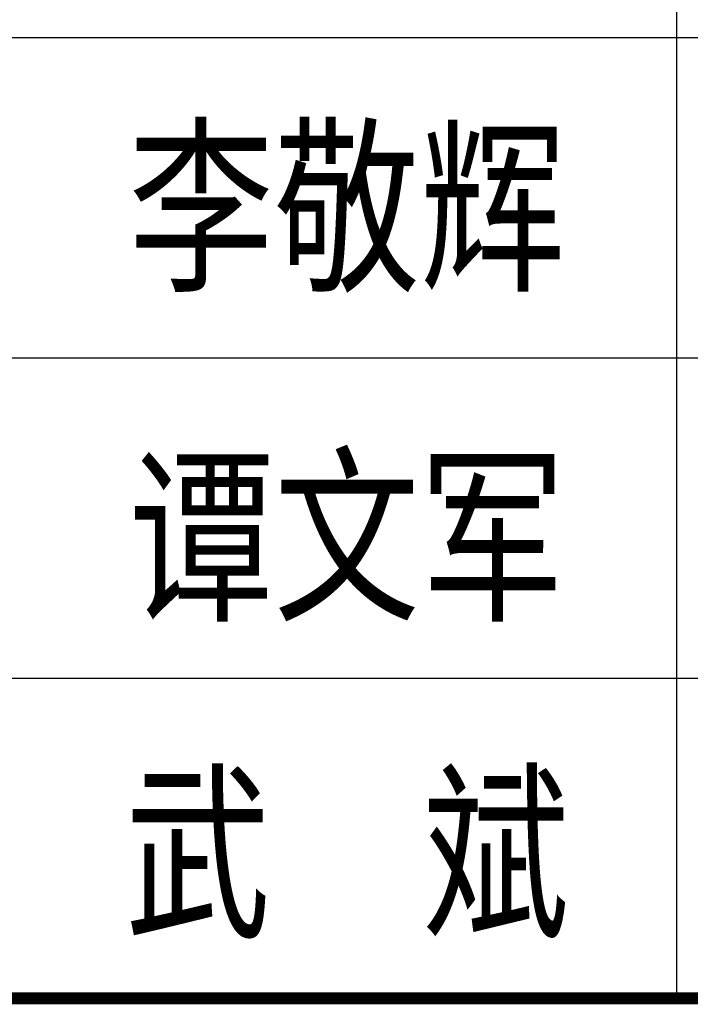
# Model space of a CAD drawing. Extents: x 427948 to 764348, y 274849 to 601549.
# Tile 111 of 212: x 675956 to 677631, y 463634 to 466094. Entities that reach past the tile are written whole.
import ezdxf
from ezdxf.enums import TextEntityAlignment as Align

# ---------------------------------------------------------------- set-up
doc = ezdxf.new("R2010")
doc.units = 0
doc.header["$LTSCALE"] = 1000
doc.header["$MEASUREMENT"] = 0
doc.layers.get('0').update_dxf_attribs({"linetype": 'CONTINUOUS'})
doc.layers.add('PUB_TITLE', color=4, linetype='CONTINUOUS')
doc.layers.add('TK', color=7, linetype='CONTINUOUS')
doc.styles.add('-宋体', font='txt', dxfattribs={"width": 0.8})
doc.styles.add('TKHZ1', font='txt', dxfattribs={"width": 0.8})

# ---------------------------------------------------------------- blocks, each defined once
blk = doc.blocks.new('24')
at = {"layer": 'PUB_TITLE'}
for p, q in [((-1112538.9, 154918.9), (-1112538.9, 159718.9)), ((-1116488.9, 157318.9), (-1110888.9, 157318.9)), ((-1116488.9, 156518.9), (-1110888.9, 156518.9)), ((-1116488.9, 155718.9), (-1110888.9, 155718.9)), ((-1116488.9, 154918.9), (-1110888.9, 154918.9)), ((-1116488.9, 154918.9), (-1110888.9, 154918.9))]:
    blk.add_line(p, q, dxfattribs=at)
at = {"layer": 'PUB_TITLE', "const_width": 29.8}
blk.add_lwpolyline([(-1116488.9, 154918.9), (-1110888.9, 154918.9)], dxfattribs=at)
at = {"layer": 'TK'}
for s, height, style, width, p in [('李敬辉', 350, 'TKHZ1', 0.8, (-1113363.5, 156901.3)), ('PROJECT MANAGER', 280, '-宋体', 0.75, (-1115329.6, 156661.4)), ('谭文军', 350, 'TKHZ1', 0.8, (-1113363.5, 156080.7)), ('武  斌', 350, 'TKHZ1', 0.8, (-1113363.5, 155288.2))]:
    blk.add_text(s, height=height, dxfattribs=dict(at, style=style, width=width)).set_placement(p, align=Align.MIDDLE)

msp = doc.modelspace()

# ---------------------------------------------------------------- block references
msp.add_blockref('24', (1790136.9, 308730.5))

doc.saveas('drawing.dxf')
